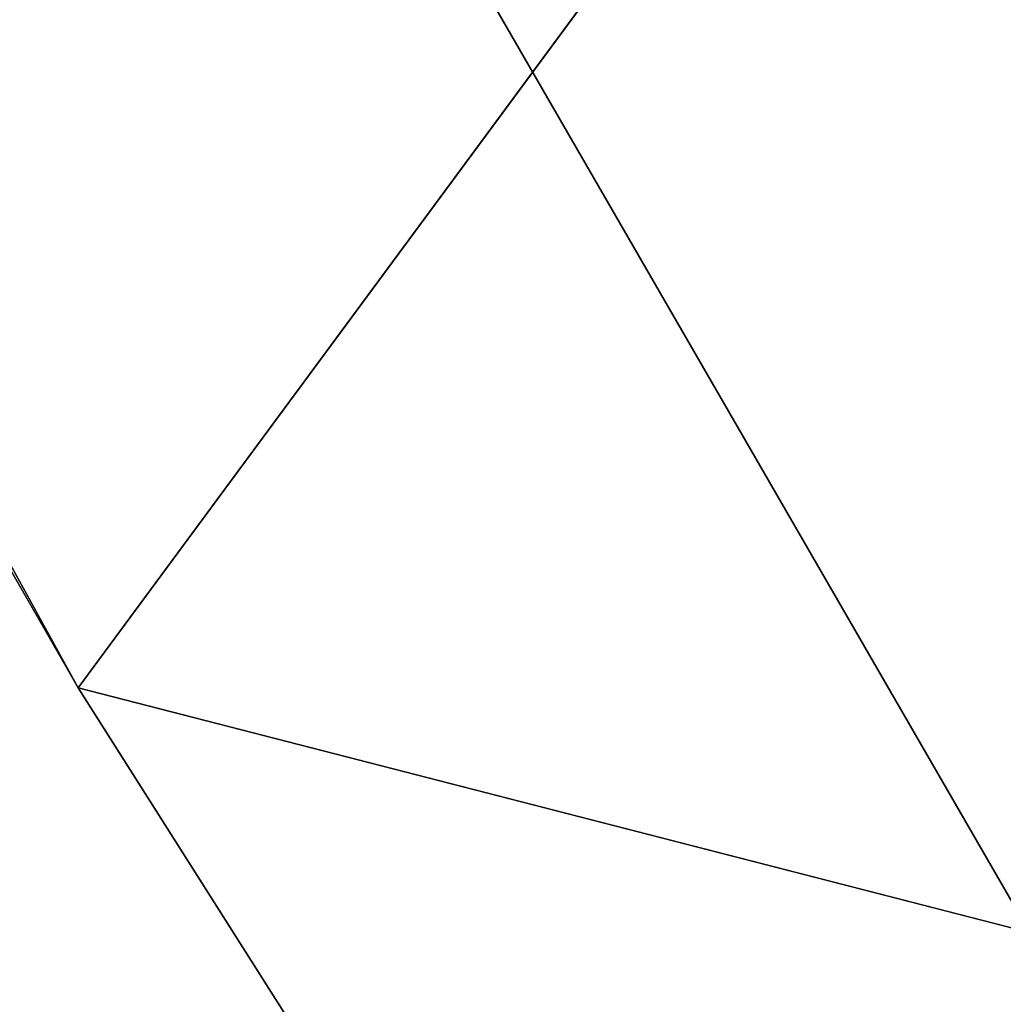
# Model space of a CAD drawing. Header units: millimetres. Extents: x 26 to 326, y -150 to 150.
# Tile 134 of 256: x 169.5155 to 169.529, y -5.106 to -5.0924. Entities that reach past the tile are written whole.
import ezdxf

# ---------------------------------------------------------------- set-up
doc = ezdxf.new("R2010")
doc.units = ezdxf.units.MM
doc.header["$LTSCALE"] = 25.4
doc.layers.get('0').update_dxf_attribs({"true_color": 0xff5454})

# ---------------------------------------------------------------- blocks, each defined once
blk = doc.blocks.new('Z_o_enie AMALFI_8381_8380 pm 1.STL')
at = {"color": 18, "true_color": 0x000000}
mesh = blk.add_polyface(dxfattribs=at)
corners = [(169.57045, -5.091088, 359.417328), (169.271393, -4.657887, 358.514557), (169.529404, -5.105015, 358.508698), (169.314285, -4.647155, 359.423126)]
mesh.append_faces([[corners[k] for k in face] for face in [(0, 1, 2), (1, 0, 3)]], dxfattribs={"vtx0": -1, "color": 18})
mesh = blk.add_polyface(dxfattribs=at)
corners = [(169.257751, -4.653466, 357.628296), (169.550964, -5.054644, 350.622437), (169.516296, -5.101641, 357.622437)]
mesh.append_faces([[corners[k] for k in face] for face in [(0, 1, 2)]], dxfattribs={"color": 18})
mesh = blk.add_polyface(dxfattribs=at)
corners = [(169.271393, -4.657887, 358.514557), (169.516296, -5.101641, 357.622437), (169.529404, -5.105015, 358.508698), (169.257751, -4.653466, 357.628296)]
mesh.append_faces([[corners[k] for k in face] for face in [(0, 1, 2), (1, 0, 3)]], dxfattribs={"vtx0": -1, "color": 18})
mesh = blk.add_polyface(dxfattribs=at)
corners = [(169.550964, -5.054644, 350.622437), (169.546249, -5.148903, 357.621826), (169.516296, -5.101641, 357.622437)]
mesh.append_faces([[corners[k] for k in face] for face in [(0, 1, 2)]], dxfattribs={"color": 18})
mesh = blk.add_polyface(dxfattribs=at)
corners = [(169.516296, -5.101641, 357.622437), (169.546249, -5.148903, 357.621826), (169.529404, -5.105015, 358.508698)]
mesh.append_faces([[corners[k] for k in face] for face in [(0, 1, 2)]], dxfattribs={"color": 18})

msp = doc.modelspace()

# ---------------------------------------------------------------- block references
at = {"color": 0}
msp.add_blockref('Z_o_enie AMALFI_8381_8380 pm 1.STL', (0, 0), dxfattribs=at)

doc.saveas('drawing.dxf')
